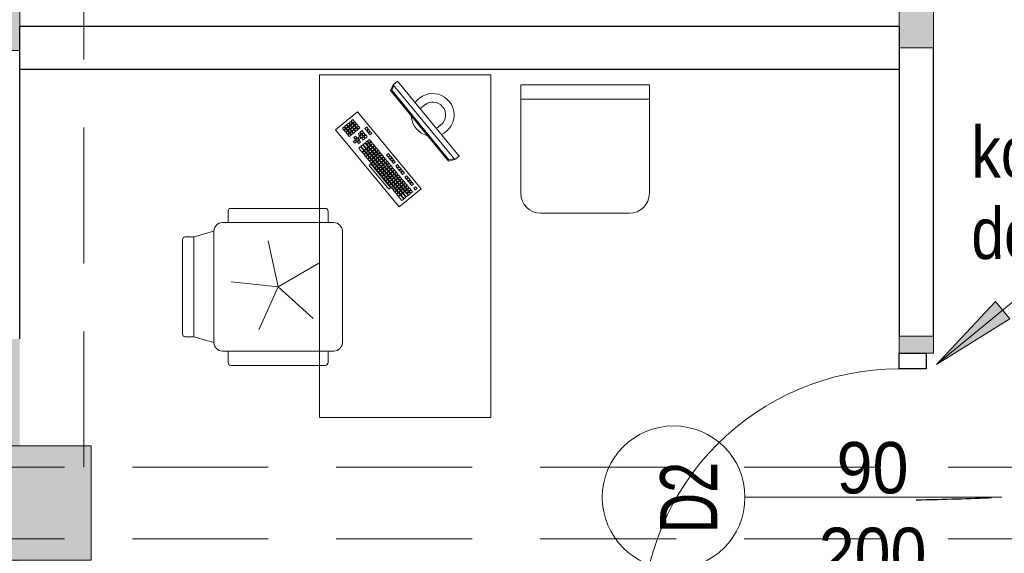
# Model space of a CAD drawing. Header units: centimetres. Extents: x -1253 to 21770, y -8842 to 3590.
# Tile 15 of 120: x -23 to 322, y 391 to 578. Entities that reach past the tile are written whole.
import ezdxf

# ---------------------------------------------------------------- set-up
doc = ezdxf.new("R2010")
doc.units = ezdxf.units.CM
doc.linetypes.add('Dash', pattern=[60, 30, -30])
doc.linetypes.add('Ukryte', pattern=[71.438, 47.625, -23.813])
for name, color, linetype, lineweight in [('A-ANNO-NOTE', 131, 'Continuous', 9), ('A-DETL', 90, 'Continuous', 9), ('A-DETL-GENF', 92, 'Continuous', 9), ('A-DETL-HDLN', 90, 'Ukryte', 9), ('A-DETL-MEDM', 33, 'Continuous', 13), ('A-DOOR', 31, 'Continuous', 13), ('A-WALL', 113, 'Continuous', 13), ('A-WALL-PATT', 111, 'Continuous', 13), ('G-ANNO-TEXT', 231, 'Continuous', 13), ('I-FURN', 30, 'Continuous', 9), ('S-COLS', 52, 'Continuous', 13)]:
    doc.layers.add(name, color=color, linetype=linetype, lineweight=lineweight)
doc.styles.add('Arial', font='arial.ttf', dxfattribs={"width": 0.9, "height": 18})
doc.styles.add('Arial Narrow_6', font='ARIALN.TTF', dxfattribs={"height": 18})
doc.styles.add('Arial_1', font='arial.ttf', dxfattribs={"width": 0.7, "height": 20})

# ---------------------------------------------------------------- blocks, each defined once
blk = doc.blocks.new('M_Concrete-rengular-Column - 300 x 400mm-1795933-6_piętro IV __13_80 m_ - stan projektowany')
at = {"layer": 'S-COLS', "lineweight": 9}
blk.add_hatch(color=254, dxfattribs=at).paths.add_polyline_path([(15, -20), (15, 20), (-15, 20), (-15, -20)], flags=0)
for p, q in [((15, 20), (-15, 20)), ((-15, 20), (-15, -20)), ((15, -20), (15, 20)), ((-15, -20), (15, -20))]:
    blk.add_line(p, q, dxfattribs=at)
blk = doc.blocks.new('DRZWI 1S - automatyczna etykieta - Drzwi 90-2322410-6_piętro IV __13_80 m_ - stan projektowany')
at = {"layer": 'A-DETL-GENF'}
for p, q in [((-50.5, 3.5), (-45, 3.5)), ((-50.5, -6), (-50.5, 3.5)), ((-45, 3.5), (-45, -6)), ((45, 3.5), (50.5, 3.5)), ((45, -6), (45, 3.5)), ((50.5, 3.5), (50.5, -6)), ((-45, -6), (-50.5, -6)), ((50.5, -6), (45, -6))]:
    blk.add_line(p, q, dxfattribs=at)
at = {"layer": 'A-DETL-MEDM', "lineweight": 25}
for p, q in [((-50.5, -6), (-50.5, 3.5)), ((-50.5, 3.5), (-45, 3.5)), ((-45, 3.5), (-45, -6)), ((45, 3.5), (45, -6)), ((50.5, 3.5), (45, 3.5)), ((50.5, -6), (50.5, 3.5)), ((-45, -6), (-50.5, -6)), ((45, -6), (50.5, -6))]:
    blk.add_line(p, q, dxfattribs=at)
at = {"layer": 'A-DOOR'}
blk.add_line((45, -6), (45, -96), dxfattribs=at)
blk.add_arc((45, -6), 90, 180, 270, dxfattribs=at)
blk = doc.blocks.new('biurko lekarskie 60x120 - biurko lekarskie 60x120-1270917-6_piętro IV __13_80 m_ - stan projektowany')
at = {"layer": 'I-FURN'}
for p, q in [((-76.23, 30), (43.77, 30)), ((-76.23, -30), (-76.23, 30)), ((43.77, 30), (43.77, -30)), ((-2.52, 2.15), (24.52, 24.38)), ((24.52, 24.38), (30.87, 16.66)), ((23.52, 20.71), (22.9, 20.21)), ((24.03, 20.1), (23.52, 20.71)), ((24.29, 21.35), (23.67, 20.84)), ((23.67, 20.84), (24.18, 20.22)), ((24.18, 20.22), (24.8, 20.73)), ((24.8, 20.73), (24.29, 21.35)), ((25.06, 21.99), (24.45, 21.48)), ((24.45, 21.48), (24.95, 20.86)), ((24.95, 20.86), (25.57, 21.37)), ((25.57, 21.37), (25.06, 21.99)), ((25.7, 21.21), (25.08, 20.7)), ((25.08, 20.7), (25.59, 20.09)), ((26.21, 20.59), (25.7, 21.21)), ((20.43, 18.17), (19.81, 17.67)), ((19.81, 17.67), (20.32, 17.05)), ((20.32, 17.05), (20.94, 17.56)), ((20.94, 17.56), (20.43, 18.17)), ((21.06, 17.4), (20.45, 16.89)), ((21.57, 16.78), (21.06, 17.4)), ((21.84, 18.04), (21.22, 17.53)), ((21.22, 17.53), (21.73, 16.91)), ((21.73, 16.91), (22.34, 17.42)), ((22.34, 17.42), (21.84, 18.04)), ((22.75, 20.08), (22.13, 19.57)), ((22.13, 19.57), (22.64, 18.95)), ((22.64, 18.95), (23.25, 19.46)), ((23.25, 19.46), (22.75, 20.08)), ((23.38, 19.31), (22.76, 18.8)), ((22.76, 18.8), (23.27, 18.18)), ((22.9, 20.21), (23.41, 19.59)), ((23.27, 18.18), (23.89, 18.69)), ((23.89, 18.69), (23.38, 19.31)), ((24.02, 18.53), (23.4, 18.03)), ((23.4, 18.03), (23.91, 17.41)), ((23.41, 19.59), (24.03, 20.1)), ((24.15, 19.94), (23.54, 19.43)), ((23.54, 19.43), (24.04, 18.82)), ((23.91, 17.41), (24.52, 17.92)), ((24.52, 17.92), (24.02, 18.53)), ((24.65, 17.76), (24.03, 17.25)), ((24.03, 17.25), (24.54, 16.64)), ((24.04, 18.82), (24.66, 19.32)), ((24.66, 19.32), (24.15, 19.94)), ((24.79, 19.17), (24.17, 18.66)), ((24.17, 18.66), (24.68, 18.04)), ((24.93, 20.58), (24.31, 20.07)), ((24.31, 20.07), (24.82, 19.45)), ((25.16, 17.14), (24.65, 17.76)), ((24.68, 18.04), (25.3, 18.55)), ((25.3, 18.55), (24.79, 19.17)), ((25.42, 18.4), (24.81, 17.89)), ((24.81, 17.89), (25.31, 17.27)), ((24.82, 19.45), (25.43, 19.96)), ((25.43, 19.96), (24.93, 20.58)), ((25.56, 19.81), (24.94, 19.3)), ((24.94, 19.3), (25.45, 18.68)), ((25.31, 17.27), (25.93, 17.78)), ((25.93, 17.78), (25.42, 18.4)), ((26.06, 17.63), (25.44, 17.12)), ((25.45, 18.68), (26.07, 19.19)), ((26.07, 19.19), (25.56, 19.81)), ((26.2, 19.03), (25.58, 18.52)), ((25.58, 18.52), (26.09, 17.91)), ((25.59, 20.09), (26.21, 20.59)), ((26.33, 20.44), (25.72, 19.93)), ((25.72, 19.93), (26.22, 19.31)), ((26.57, 17.01), (26.06, 17.63)), ((26.09, 17.91), (26.7, 18.41)), ((26.7, 18.41), (26.2, 19.03)), ((26.83, 18.26), (26.21, 17.75)), ((26.21, 17.75), (26.72, 17.13)), ((26.22, 19.31), (26.84, 19.82)), ((26.84, 19.82), (26.33, 20.44)), ((26.97, 19.67), (26.35, 19.16)), ((26.35, 19.16), (26.86, 18.54)), ((26.72, 17.13), (27.34, 17.64)), ((27.34, 17.64), (26.83, 18.26)), ((26.86, 18.54), (27.48, 19.05)), ((27.48, 19.05), (26.97, 19.67)), ((27.6, 18.9), (26.99, 18.39)), ((26.99, 18.39), (27.49, 17.77)), ((27.49, 17.77), (28.11, 18.28)), ((28.11, 18.28), (27.6, 18.9)), ((30.87, 16.66), (3.83, -5.57)), ((15.79, 14.36), (15.18, 13.86)), ((15.18, 13.86), (15.68, 13.24)), ((16.3, 13.75), (15.79, 14.36)), ((16.57, 15), (15.95, 14.49)), ((15.95, 14.49), (16.46, 13.87)), ((16.46, 13.87), (17.08, 14.38)), ((17.08, 14.38), (16.57, 15)), ((17.2, 14.23), (16.58, 13.72)), ((18.11, 16.27), (16.72, 15.13)), ((16.72, 15.13), (17.23, 14.51)), ((17.71, 13.61), (17.2, 14.23)), ((17.23, 14.51), (18.62, 15.65)), ((18.75, 15.5), (17.36, 14.35)), ((17.36, 14.35), (17.86, 13.74)), ((17.86, 13.74), (19.26, 14.88)), ((19.38, 14.72), (17.99, 13.58)), ((18.62, 15.65), (18.11, 16.27)), ((18.5, 12.96), (19.89, 14.11)), ((19.26, 14.88), (18.75, 15.5)), ((19.89, 14.11), (19.38, 14.72)), ((20.02, 13.95), (19.4, 13.44)), ((20.29, 16.77), (19.67, 16.26)), ((19.67, 16.26), (20.18, 15.64)), ((20.53, 13.33), (20.02, 13.95)), ((20.18, 15.64), (20.8, 16.15)), ((20.8, 16.15), (20.29, 16.77)), ((20.45, 16.89), (20.95, 16.28)), ((21.56, 15.22), (20.94, 14.71)), ((20.94, 14.71), (21.45, 14.1)), ((20.95, 16.28), (21.57, 16.78)), ((21.7, 16.63), (21.08, 16.12)), ((21.08, 16.12), (21.59, 15.5)), ((21.45, 14.1), (22.07, 14.6)), ((22.07, 14.6), (21.56, 15.22)), ((22.2, 14.45), (21.58, 13.94)), ((21.58, 13.94), (22.09, 13.32)), ((21.59, 15.5), (22.21, 16.01)), ((22.21, 16.01), (21.7, 16.63)), ((22.33, 15.86), (21.72, 15.35)), ((21.72, 15.35), (22.22, 14.73)), ((22.09, 13.32), (22.71, 13.83)), ((22.71, 13.83), (22.2, 14.45)), ((22.22, 14.73), (22.84, 15.24)), ((22.84, 15.24), (22.33, 15.86)), ((22.97, 15.08), (22.35, 14.58)), ((22.35, 14.58), (22.86, 13.96)), ((23.11, 16.49), (22.49, 15.98)), ((22.49, 15.98), (23, 15.37)), ((22.86, 13.96), (23.48, 14.47)), ((23.48, 14.47), (22.97, 15.08)), ((23, 15.37), (23.61, 15.87)), ((23.61, 15.87), (23.11, 16.49)), ((23.74, 15.72), (23.12, 15.21)), ((23.12, 15.21), (23.63, 14.59)), ((23.63, 14.59), (24.25, 15.1)), ((24.25, 15.1), (23.74, 15.72)), ((24.93, 14.11), (24.32, 13.6)), ((24.54, 16.64), (25.16, 17.14)), ((25.29, 16.99), (24.67, 16.48)), ((24.67, 16.48), (25.18, 15.86)), ((25.44, 13.49), (24.93, 14.11)), ((25.18, 15.86), (25.79, 16.37)), ((25.79, 16.37), (25.29, 16.99)), ((25.44, 17.12), (25.95, 16.5)), ((25.95, 16.5), (26.57, 17.01)), ((3.73, 5.74), (12.07, 12.6)), ((12.58, 11.98), (4.24, 5.12)), ((11.16, 10.55), (10.54, 10.04)), ((11.67, 9.93), (11.16, 10.55)), ((11.93, 11.19), (11.31, 10.68)), ((11.31, 10.68), (11.82, 10.06)), ((11.82, 10.06), (12.44, 10.57)), ((12.44, 10.57), (11.93, 11.19)), ((12.57, 10.42), (11.95, 9.91)), ((12.07, 12.6), (12.58, 11.98)), ((12.71, 11.82), (12.09, 11.31)), ((12.09, 11.31), (12.6, 10.7)), ((13.08, 9.8), (12.57, 10.42)), ((12.6, 10.7), (13.21, 11.2)), ((13.21, 11.2), (12.71, 11.82)), ((13.34, 11.05), (12.72, 10.54)), ((12.72, 10.54), (13.23, 9.92)), ((13.48, 12.46), (12.86, 11.95)), ((12.86, 11.95), (13.37, 11.33)), ((13.23, 9.92), (13.85, 10.43)), ((13.85, 10.43), (13.34, 11.05)), ((13.37, 11.33), (13.99, 11.84)), ((13.99, 11.84), (13.48, 12.46)), ((14.11, 11.69), (13.49, 11.18)), ((13.49, 11.18), (14, 10.56)), ((14.25, 13.09), (13.63, 12.58)), ((13.63, 12.58), (14.14, 11.97)), ((14, 10.56), (14.62, 11.07)), ((14.62, 11.07), (14.11, 11.69)), ((14.75, 10.91), (14.13, 10.41)), ((14.13, 10.41), (14.64, 9.79)), ((14.14, 11.97), (14.76, 12.48)), ((14.76, 12.48), (14.25, 13.09)), ((14.88, 12.32), (14.27, 11.81)), ((14.27, 11.81), (14.78, 11.19)), ((15.02, 13.73), (14.4, 13.22)), ((14.4, 13.22), (14.91, 12.6)), ((15.26, 10.3), (14.75, 10.91)), ((14.78, 11.19), (15.39, 11.7)), ((15.39, 11.7), (14.88, 12.32)), ((15.52, 11.55), (14.9, 11.04)), ((14.9, 11.04), (15.41, 10.42)), ((14.91, 12.6), (15.53, 13.11)), ((15.53, 13.11), (15.02, 13.73)), ((15.66, 12.96), (15.04, 12.45)), ((15.04, 12.45), (15.55, 11.83)), ((15.41, 10.42), (16.03, 10.93)), ((16.03, 10.93), (15.52, 11.55)), ((16.16, 10.78), (15.54, 10.27)), ((15.55, 11.83), (16.17, 12.34)), ((16.17, 12.34), (15.66, 12.96)), ((16.29, 12.18), (15.67, 11.68)), ((15.67, 11.68), (16.18, 11.06)), ((15.68, 13.24), (16.3, 13.75)), ((16.43, 13.59), (15.81, 13.08)), ((15.81, 13.08), (16.32, 12.46)), ((16.66, 10.16), (16.16, 10.78)), ((16.18, 11.06), (16.8, 11.57)), ((16.8, 11.57), (16.29, 12.18)), ((16.93, 11.41), (16.31, 10.9)), ((16.31, 10.9), (16.82, 10.29)), ((16.32, 12.46), (16.94, 12.97)), ((16.94, 12.97), (16.43, 13.59)), ((17.06, 12.82), (16.45, 12.31)), ((16.45, 12.31), (16.96, 11.69)), ((16.58, 13.72), (17.09, 13.1)), ((16.82, 10.29), (17.44, 10.79)), ((17.44, 10.79), (16.93, 11.41)), ((17.56, 10.64), (16.94, 10.13)), ((16.96, 11.69), (17.57, 12.2)), ((17.57, 12.2), (17.06, 12.82)), ((17.7, 12.05), (17.08, 11.54)), ((17.08, 11.54), (17.59, 10.92)), ((17.09, 13.1), (17.71, 13.61)), ((17.84, 13.45), (17.22, 12.95)), ((17.22, 12.95), (17.73, 12.33)), ((18.07, 10.02), (17.56, 10.64)), ((17.59, 10.92), (18.21, 11.43)), ((18.21, 11.43), (17.7, 12.05)), ((18.34, 11.27), (17.72, 10.77)), ((17.72, 10.77), (18.23, 10.15)), ((17.73, 12.33), (18.35, 12.84)), ((18.35, 12.84), (17.84, 13.45)), ((18.47, 12.68), (17.85, 12.17)), ((17.85, 12.17), (18.36, 11.56)), ((17.99, 13.58), (18.5, 12.96)), ((18.23, 10.15), (18.84, 10.66)), ((18.84, 10.66), (18.34, 11.27)), ((18.36, 11.56), (18.98, 12.06)), ((18.98, 12.06), (18.47, 12.68)), ((19.11, 11.91), (18.49, 11.4)), ((18.49, 11.4), (19, 10.78)), ((19.24, 13.32), (18.63, 12.81)), ((18.63, 12.81), (19.14, 12.19)), ((19, 10.78), (19.62, 11.29)), ((19.62, 11.29), (19.11, 11.91)), ((19.14, 12.19), (19.75, 12.7)), ((19.75, 12.7), (19.24, 13.32)), ((19.88, 12.54), (19.26, 12.04)), ((19.26, 12.04), (19.77, 11.42)), ((19.4, 13.44), (19.91, 12.83)), ((19.77, 11.42), (20.39, 11.93)), ((20.39, 11.93), (19.88, 12.54)), ((19.91, 12.83), (20.53, 13.33)), ((20.65, 13.18), (20.03, 12.67)), ((20.03, 12.67), (20.54, 12.05)), ((20.54, 12.05), (21.16, 12.56)), ((21.16, 12.56), (20.65, 13.18)), ((23.39, 12.84), (22.77, 12.33)), ((22.77, 12.33), (23.28, 11.72)), ((23.28, 11.72), (23.9, 12.22)), ((23.9, 12.22), (23.39, 12.84)), ((24.16, 13.48), (23.54, 12.97)), ((23.54, 12.97), (24.05, 12.35)), ((24.05, 12.35), (24.67, 12.86)), ((24.67, 12.86), (24.16, 13.48)), ((24.32, 13.6), (24.83, 12.99)), ((24.83, 12.99), (25.44, 13.49)), ((7.3, 7.38), (6.68, 6.87)), ((7.81, 6.76), (7.3, 7.38)), ((8.07, 8.01), (7.45, 7.5)), ((7.45, 7.5), (7.96, 6.89)), ((7.96, 6.89), (8.58, 7.39)), ((9.21, 6.62), (8.07, 8.01)), ((8.71, 7.24), (8.09, 6.73)), ((8.84, 8.65), (8.23, 8.14)), ((8.23, 8.14), (8.73, 7.52)), ((8.73, 7.52), (9.35, 8.03)), ((9.35, 8.03), (8.84, 8.65)), ((9.48, 7.87), (8.86, 7.37)), ((8.86, 7.37), (9.37, 6.75)), ((9.62, 9.28), (9, 8.77)), ((9, 8.77), (9.51, 8.16)), ((9.37, 6.75), (9.99, 7.26)), ((9.99, 7.26), (9.48, 7.87)), ((10.11, 7.1), (9.5, 6.59)), ((9.51, 8.16), (10.12, 8.66)), ((10.12, 8.66), (9.62, 9.28)), ((10.25, 8.51), (9.63, 8)), ((9.63, 8), (10.14, 7.38)), ((10.39, 9.92), (9.77, 9.41)), ((9.77, 9.41), (10.28, 8.79)), ((10.62, 6.48), (10.11, 7.1)), ((10.14, 7.38), (10.76, 7.89)), ((10.76, 7.89), (10.25, 8.51)), ((10.89, 7.74), (10.27, 7.23)), ((10.27, 7.23), (10.78, 6.61)), ((10.28, 8.79), (10.9, 9.3)), ((10.9, 9.3), (10.39, 9.92)), ((11.02, 9.15), (10.41, 8.64)), ((10.41, 8.64), (10.91, 8.02)), ((10.54, 10.04), (11.05, 9.43)), ((10.78, 6.61), (11.39, 7.12)), ((11.39, 7.12), (10.89, 7.74)), ((11.52, 6.97), (10.9, 6.46)), ((10.91, 8.02), (11.53, 8.53)), ((11.53, 8.53), (11.02, 9.15)), ((11.66, 8.37), (11.04, 7.86)), ((11.04, 7.86), (11.55, 7.25)), ((11.05, 9.43), (11.67, 9.93)), ((11.8, 9.78), (11.18, 9.27)), ((11.18, 9.27), (11.69, 8.65)), ((12.03, 6.35), (11.52, 6.97)), ((11.55, 7.25), (12.17, 7.75)), ((12.17, 7.75), (11.66, 8.37)), ((12.29, 7.6), (11.68, 7.09)), ((11.68, 7.09), (12.18, 6.47)), ((11.69, 8.65), (12.3, 9.16)), ((12.3, 9.16), (11.8, 9.78)), ((12.43, 9.01), (11.81, 8.5)), ((11.81, 8.5), (12.32, 7.88)), ((11.95, 9.91), (12.46, 9.29)), ((12.18, 6.47), (12.8, 6.98)), ((12.8, 6.98), (12.29, 7.6)), ((12.32, 7.88), (12.94, 8.39)), ((12.94, 8.39), (12.43, 9.01)), ((13.07, 8.24), (12.45, 7.73)), ((12.45, 7.73), (12.96, 7.11)), ((12.46, 9.29), (13.08, 9.8)), ((13.2, 9.64), (12.58, 9.13)), ((12.58, 9.13), (13.09, 8.52)), ((12.96, 7.11), (13.57, 7.62)), ((13.57, 7.62), (13.07, 8.24)), ((13.7, 7.46), (13.08, 6.95)), ((13.08, 6.95), (13.59, 6.34)), ((13.09, 8.52), (13.71, 9.02)), ((13.71, 9.02), (13.2, 9.64)), ((13.84, 8.87), (13.22, 8.36)), ((13.22, 8.36), (13.73, 7.74)), ((13.98, 10.28), (13.36, 9.77)), ((13.36, 9.77), (13.87, 9.15)), ((14.21, 6.85), (13.7, 7.46)), ((13.73, 7.74), (14.35, 8.25)), ((14.35, 8.25), (13.84, 8.87)), ((14.47, 8.1), (13.86, 7.59)), ((13.86, 7.59), (14.36, 6.97)), ((13.87, 9.15), (14.48, 9.66)), ((14.48, 9.66), (13.98, 10.28)), ((14.61, 9.51), (13.99, 9)), ((13.99, 9), (14.5, 8.38)), ((14.36, 6.97), (14.98, 7.48)), ((14.98, 7.48), (14.47, 8.1)), ((14.5, 8.38), (15.12, 8.89)), ((15.12, 8.89), (14.61, 9.51)), ((15.25, 8.73), (14.63, 8.23)), ((14.63, 8.23), (15.14, 7.61)), ((14.64, 9.79), (15.26, 10.3)), ((15.38, 10.14), (14.76, 9.63)), ((14.76, 9.63), (15.27, 9.01)), ((15.14, 7.61), (15.75, 8.12)), ((15.75, 8.12), (15.25, 8.73)), ((15.27, 9.01), (15.89, 9.52)), ((15.89, 9.52), (15.38, 10.14)), ((16.02, 9.37), (15.4, 8.86)), ((15.4, 8.86), (15.91, 8.24)), ((15.54, 10.27), (16.05, 9.65)), ((15.91, 8.24), (16.53, 8.75)), ((16.53, 8.75), (16.02, 9.37)), ((16.05, 9.65), (16.66, 10.16)), ((16.79, 10), (16.17, 9.5)), ((16.17, 9.5), (16.68, 8.88)), ((16.68, 8.88), (17.3, 9.39)), ((17.3, 9.39), (16.79, 10)), ((16.94, 10.13), (17.45, 9.51)), ((17.45, 9.51), (18.07, 10.02)), ((2.66, 3.57), (2.05, 3.06)), ((3.17, 2.95), (2.66, 3.57)), ((3.44, 4.2), (2.82, 3.69)), ((2.82, 3.69), (3.33, 3.08)), ((3.33, 3.08), (3.94, 3.58)), ((3.94, 3.58), (3.44, 4.2)), ((4.21, 4.84), (3.59, 4.33)), ((3.59, 4.33), (4.1, 3.71)), ((4.24, 5.12), (3.73, 5.74)), ((4.1, 3.71), (4.72, 4.22)), ((4.72, 4.22), (4.21, 4.84)), ((4.84, 4.06), (4.23, 3.56)), ((4.23, 3.56), (4.73, 2.94)), ((4.98, 5.47), (4.36, 4.96)), ((4.36, 4.96), (4.87, 4.35)), ((5.35, 3.45), (4.84, 4.06)), ((4.87, 4.35), (5.49, 4.85)), ((5.49, 4.85), (4.98, 5.47)), ((5.62, 4.7), (5, 4.19)), ((5, 4.19), (5.51, 3.57)), ((5.75, 6.11), (5.14, 5.6)), ((5.14, 5.6), (5.64, 4.98)), ((5.51, 3.57), (6.12, 4.08)), ((6.12, 4.08), (5.62, 4.7)), ((6.25, 3.93), (5.63, 3.42)), ((5.64, 4.98), (6.26, 5.49)), ((6.26, 5.49), (5.75, 6.11)), ((6.39, 5.33), (5.77, 4.83)), ((5.77, 4.83), (6.28, 4.21)), ((5.91, 6.23), (6.53, 6.74)), ((6.42, 5.62), (5.91, 6.23)), ((6.76, 3.31), (6.25, 3.93)), ((6.28, 4.21), (6.9, 4.72)), ((6.9, 4.72), (6.39, 5.33)), ((7.02, 4.56), (6.41, 4.05)), ((6.41, 4.05), (6.91, 3.44)), ((7.03, 6.12), (6.42, 5.62)), ((6.53, 6.74), (7.03, 6.12)), ((6.54, 5.46), (7.16, 5.97)), ((7.05, 4.84), (6.54, 5.46)), ((6.68, 6.87), (7.19, 6.25)), ((6.91, 3.44), (7.53, 3.94)), ((7.53, 3.94), (7.02, 4.56)), ((7.66, 3.79), (7.04, 3.28)), ((7.67, 5.35), (7.05, 4.84)), ((7.16, 5.97), (7.67, 5.35)), ((7.18, 4.69), (7.8, 5.2)), ((7.69, 4.07), (7.18, 4.69)), ((7.19, 6.25), (7.81, 6.76)), ((7.93, 6.6), (7.32, 6.1)), ((7.32, 6.1), (7.82, 5.48)), ((8.17, 3.17), (7.66, 3.79)), ((8.3, 4.58), (7.69, 4.07)), ((7.8, 5.2), (8.3, 4.58)), ((7.81, 3.92), (8.43, 4.42)), ((8.32, 3.3), (7.81, 3.92)), ((7.82, 5.48), (8.44, 5.99)), ((8.44, 5.99), (7.93, 6.6)), ((8.57, 5.83), (7.95, 5.32)), ((7.95, 5.32), (8.46, 4.71)), ((8.09, 6.73), (8.6, 6.11)), ((8.94, 3.81), (8.32, 3.3)), ((8.43, 4.42), (8.94, 3.81)), ((8.45, 3.14), (9.07, 3.65)), ((8.46, 4.71), (9.08, 5.21)), ((9.08, 5.21), (8.57, 5.83)), ((9.2, 5.06), (8.59, 4.55)), ((8.59, 4.55), (9.09, 3.93)), ((8.6, 6.11), (9.21, 6.62)), ((9.34, 6.47), (8.72, 5.96)), ((8.72, 5.96), (9.23, 5.34)), ((9.07, 3.65), (9.57, 3.03)), ((9.09, 3.93), (9.71, 4.44)), ((9.71, 4.44), (9.2, 5.06)), ((9.84, 4.29), (9.22, 3.78)), ((9.22, 3.78), (9.73, 3.16)), ((9.23, 5.34), (9.85, 5.85)), ((9.85, 5.85), (9.34, 6.47)), ((9.98, 5.69), (9.36, 5.19)), ((9.36, 5.19), (9.87, 4.57)), ((9.5, 6.59), (10, 5.98)), ((9.73, 3.16), (10.35, 3.67)), ((10.35, 3.67), (9.84, 4.29)), ((9.87, 4.57), (10.48, 5.08)), ((10.48, 5.08), (9.98, 5.69)), ((10.61, 4.92), (9.99, 4.41)), ((9.99, 4.41), (10.5, 3.8)), ((10, 5.98), (10.62, 6.48)), ((10.75, 6.33), (10.13, 5.82)), ((10.13, 5.82), (10.64, 5.2)), ((10.5, 3.8), (11.12, 4.3)), ((11.12, 4.3), (10.61, 4.92)), ((10.64, 5.2), (11.26, 5.71)), ((11.26, 5.71), (10.75, 6.33)), ((11.38, 5.56), (10.77, 5.05)), ((10.77, 5.05), (11.27, 4.43)), ((10.9, 6.46), (11.41, 5.84)), ((11.27, 4.43), (11.89, 4.94)), ((11.89, 4.94), (11.38, 5.56)), ((11.41, 5.84), (12.03, 6.35)), ((12.16, 6.19), (11.54, 5.68)), ((11.54, 5.68), (12.05, 5.07)), ((12.05, 5.07), (12.66, 5.57)), ((12.66, 5.57), (12.16, 6.19)), ((12.93, 6.83), (12.31, 6.32)), ((12.31, 6.32), (12.82, 5.7)), ((13.35, 4.58), (12.73, 4.08)), ((12.73, 4.08), (13.24, 3.46)), ((12.82, 5.7), (13.44, 6.21)), ((13.44, 6.21), (12.93, 6.83)), ((13.24, 3.46), (13.86, 3.97)), ((13.86, 3.97), (13.35, 4.58)), ((14.12, 5.22), (13.5, 4.71)), ((13.5, 4.71), (14.01, 4.09)), ((13.54, -15.18), (38.3, 5.18)), ((13.59, 6.34), (14.21, 6.85)), ((13.99, -15.33), (38.36, 4.71)), ((14.01, 4.09), (14.63, 4.6)), ((14.06, -17.34), (40.32, 4.25)), ((14.63, 4.6), (14.12, 5.22)), ((14.89, 5.85), (14.28, 5.35)), ((14.28, 5.35), (14.78, 4.73)), ((14.78, 4.73), (15.4, 5.24)), ((15.4, 5.24), (14.89, 5.85)), ((15.67, 6.49), (15.05, 5.98)), ((15.05, 5.98), (15.56, 5.36)), ((15.56, 5.36), (16.17, 5.87)), ((16.17, 5.87), (15.67, 6.49)), ((38.3, 5.18), (40.32, 4.25)), ((38.36, 4.71), (39.99, 3.98)), ((40.32, 4.25), (41.59, 2.71)), ((3.83, -5.57), (-2.52, 2.15)), ((1.12, 2.3), (-0.27, 1.15)), ((-0.27, 1.15), (0.24, 0.53)), ((0.24, 0.53), (1.63, 1.68)), ((1.75, 1.52), (0.36, 0.38)), ((0.36, 0.38), (0.87, -0.24)), ((0.87, -0.24), (2.26, 0.91)), ((2.39, 0.75), (1, -0.39)), ((1.63, 1.68), (1.12, 2.3)), ((1.89, 2.93), (1.27, 2.42)), ((1.27, 2.42), (1.78, 1.8)), ((1.51, -1.01), (2.9, 0.13)), ((2.26, 0.91), (1.75, 1.52)), ((1.78, 1.8), (2.4, 2.31)), ((2.4, 2.31), (1.89, 2.93)), ((2.53, 2.16), (1.91, 1.65)), ((1.91, 1.65), (2.42, 1.03)), ((2.05, 3.06), (2.55, 2.44)), ((2.9, 0.13), (2.39, 0.75)), ((2.42, 1.03), (3.03, 1.54)), ((3.03, 1.54), (2.53, 2.16)), ((3.16, 1.39), (2.54, 0.88)), ((2.54, 0.88), (3.05, 0.26)), ((2.55, 2.44), (3.17, 2.95)), ((3.3, 2.79), (2.68, 2.29)), ((2.68, 2.29), (3.19, 1.67)), ((3.05, 0.26), (3.67, 0.77)), ((3.67, 0.77), (3.16, 1.39)), ((3.8, 0.61), (3.18, 0.11)), ((3.18, 0.11), (3.69, -0.51)), ((3.19, 1.67), (3.81, 2.18)), ((3.81, 2.18), (3.3, 2.79)), ((3.93, 2.02), (3.32, 1.51)), ((3.32, 1.51), (3.82, 0.9)), ((4.07, 3.43), (3.45, 2.92)), ((3.45, 2.92), (3.96, 2.3)), ((4.31, 0), (3.8, 0.61)), ((3.82, 0.9), (4.44, 1.4)), ((4.44, 1.4), (3.93, 2.02)), ((4.57, 1.25), (3.95, 0.74)), ((3.95, 0.74), (4.46, 0.12)), ((3.96, 2.3), (4.58, 2.81)), ((4.58, 2.81), (4.07, 3.43)), ((4.71, 2.66), (4.09, 2.15)), ((4.09, 2.15), (4.6, 1.53)), ((4.46, 0.12), (5.08, 0.63)), ((5.08, 0.63), (4.57, 1.25)), ((5.2, 0.48), (4.59, -0.03)), ((4.6, 1.53), (5.21, 2.04)), ((5.21, 2.04), (4.71, 2.66)), ((5.34, 1.88), (4.72, 1.38)), ((4.72, 1.38), (5.23, 0.76)), ((4.73, 2.94), (5.35, 3.45)), ((5.48, 3.29), (4.86, 2.78)), ((4.86, 2.78), (5.37, 2.17)), ((5.71, -0.14), (5.2, 0.48)), ((5.23, 0.76), (5.85, 1.27)), ((5.85, 1.27), (5.34, 1.88)), ((5.98, 1.11), (5.36, 0.6)), ((5.36, 0.6), (5.87, -0.01)), ((5.37, 2.17), (5.99, 2.67)), ((5.99, 2.67), (5.48, 3.29)), ((6.11, 2.52), (5.5, 2.01)), ((5.5, 2.01), (6, 1.39)), ((5.63, 3.42), (6.14, 2.8)), ((5.87, -0.01), (6.48, 0.49)), ((6.48, 0.49), (5.98, 1.11)), ((6, 1.39), (6.62, 1.9)), ((6.62, 1.9), (6.11, 2.52)), ((6.75, 1.75), (6.13, 1.24)), ((6.13, 1.24), (6.64, 0.62)), ((6.14, 2.8), (6.76, 3.31)), ((6.89, 3.15), (6.27, 2.65)), ((6.27, 2.65), (6.78, 2.03)), ((6.64, 0.62), (7.26, 1.13)), ((7.26, 1.13), (6.75, 1.75)), ((6.78, 2.03), (7.39, 2.54)), ((7.39, 2.54), (6.89, 3.15)), ((7.52, 2.38), (6.9, 1.87)), ((6.9, 1.87), (7.41, 1.26)), ((7.04, 3.28), (7.55, 2.66)), ((7.94, 0.14), (7.32, -0.37)), ((7.41, 1.26), (8.03, 1.76)), ((8.03, 1.76), (7.52, 2.38)), ((7.55, 2.66), (8.17, 3.17)), ((8.29, 3.02), (7.68, 2.51)), ((7.68, 2.51), (8.18, 1.89)), ((8.45, -0.48), (7.94, 0.14)), ((8.18, 1.89), (8.8, 2.4)), ((8.8, 2.4), (8.29, 3.02)), ((8.96, 2.53), (8.45, 3.14)), ((9.49, 1.41), (8.87, 0.9)), ((8.87, 0.9), (9.38, 0.28)), ((9.57, 3.03), (8.96, 2.53)), ((9.38, 0.28), (10, 0.79)), ((10, 0.79), (9.49, 1.41)), ((9.64, 1.54), (10.26, 2.04)), ((10.15, 0.92), (9.64, 1.54)), ((10.77, 1.43), (10.15, 0.92)), ((10.26, 2.04), (10.77, 1.43)), ((11.03, 2.68), (10.41, 2.17)), ((10.41, 2.17), (10.92, 1.55)), ((10.92, 1.55), (11.54, 2.06)), ((11.54, 2.06), (11.03, 2.68)), ((11.8, 3.31), (11.19, 2.81)), ((11.19, 2.81), (11.69, 2.19)), ((11.69, 2.19), (12.31, 2.7)), ((12.31, 2.7), (11.8, 3.31)), ((41.59, 2.71), (15.33, -18.89)), ((1, -0.39), (1.51, -1.01)), ((2.25, -0.66), (1.63, -1.16)), ((1.63, -1.16), (2.14, -1.78)), ((2.14, -1.78), (2.76, -1.27)), ((2.76, -1.27), (2.25, -0.66)), ((2.89, -1.43), (2.27, -1.94)), ((2.27, -1.94), (2.78, -2.56)), ((3.02, -0.02), (2.41, -0.53)), ((2.41, -0.53), (2.91, -1.15)), ((2.78, -2.56), (3.4, -2.05)), ((3.4, -2.05), (2.89, -1.43)), ((2.91, -1.15), (3.53, -0.64)), ((3.53, -0.64), (3.02, -0.02)), ((3.66, -0.79), (3.04, -1.3)), ((3.04, -1.3), (3.55, -1.92)), ((4.08, -3.04), (3.46, -3.55)), ((3.55, -1.92), (4.17, -1.41)), ((4.17, -1.41), (3.66, -0.79)), ((3.69, -0.51), (4.31, 0)), ((4.43, -0.16), (3.81, -0.67)), ((3.81, -0.67), (4.32, -1.28)), ((4.59, -3.66), (4.08, -3.04)), ((4.32, -1.28), (4.94, -0.78)), ((4.94, -0.78), (4.43, -0.16)), ((4.59, -0.03), (5.09, -0.65)), ((5.63, -1.77), (5.01, -2.28)), ((5.01, -2.28), (5.52, -2.89)), ((5.09, -0.65), (5.71, -0.14)), ((5.52, -2.89), (6.13, -2.38)), ((6.13, -2.38), (5.63, -1.77)), ((6.4, -1.13), (5.78, -1.64)), ((5.78, -1.64), (6.29, -2.26)), ((6.29, -2.26), (6.91, -1.75)), ((6.91, -1.75), (6.4, -1.13)), ((7.17, -0.5), (6.55, -1)), ((6.55, -1), (7.06, -1.62)), ((7.06, -1.62), (7.68, -1.11)), ((7.68, -1.11), (7.17, -0.5)), ((7.32, -0.37), (7.83, -0.99)), ((7.83, -0.99), (8.45, -0.48)), ((3.46, -3.55), (3.97, -4.16)), ((3.97, -4.16), (4.59, -3.66)), ((33.21, -6.78), (31.94, -5.23)), ((26.25, -12.49), (24.98, -10.95)), ((14.06, -17.34), (13.54, -15.18)), ((14.39, -17.07), (13.99, -15.33)), ((15.33, -18.89), (14.06, -17.34)), ((43.77, -30), (-76.23, -30))]:
    blk.add_line(p, q, dxfattribs=at)
for radius, start, end in [(7.5, 92.5607, 166.3005), (7.5, 203.9646, 54.8966), (4.5, 219.4306, 39.4306)]:
    blk.add_arc((29.73, -9.63), radius, start, end, dxfattribs=at)
blk = doc.blocks.new('krzesło obrotowe - krzesło obrotowe-1270918-6_piętro IV __13_80 m_ - stan projektowany')
at = {"layer": 'I-FURN'}
for p, q in [((-17.5, 22.5), (-17.5, 26.5)), ((-16.5, 27.5), (16.5, 27.5)), ((17.5, 22.5), (17.5, 26.5)), ((-19.5, 22.5), (19.5, 22.5)), ((-29.5, 17.5), (-32.5, 17.5)), ((-22.5, 19.5), (-29.5, 17.5)), ((-29.5, -17.5), (-29.5, 17.5)), ((-22.5, -19.5), (-22.5, 19.5)), ((22.5, 19.5), (22.5, -19.5)), ((-33.5, -16.5), (-33.5, 16.5)), ((-3.43, 16.14), (0, 0)), ((0, 0), (14.29, 8.25)), ((0, 0), (-16.41, 1.72)), ((-6.71, -15.07), (0, 0)), ((0, 0), (12.26, -11.04)), ((-32.5, -17.5), (-29.5, -17.5)), ((-29.5, -17.5), (-22.5, -19.5)), ((19.5, -22.5), (-19.5, -22.5)), ((-17.5, -22.5), (-17.5, -26.5)), ((17.5, -22.5), (17.5, -26.5)), ((16.5, -27.5), (-16.5, -27.5))]:
    blk.add_line(p, q, dxfattribs=at)
for centre, radius, start, end in [((-16.5, 26.5), 1, 90, 180), ((16.5, 26.5), 1, 0, 90), ((-19.5, 19.5), 3, 90, 180), ((19.5, 19.5), 3, 360, 90), ((-32.5, 16.5), 1, 90, 180), ((-32.5, -16.5), 1, 180, 270), ((-19.5, -19.5), 3, 180, 270), ((19.5, -19.5), 3, 270, 0), ((-16.5, -26.5), 1, 180, 270), ((16.5, -26.5), 1, 270, 0)]:
    blk.add_arc(centre, radius, start, end, dxfattribs=at)
blk = doc.blocks.new('krzesło - krzesło-823058-6_piętro IV __13_80 m_ - stan projektowany')
at = {"layer": 'I-FURN'}
for p, q in [((-22.5, 22.5), (-22.5, -15.5)), ((22.5, 22.5), (-22.5, 22.5)), ((22.5, -15.5), (22.5, 22.5)), ((22.5, 17.5), (-22.5, 17.5)), ((-15.5, -22.5), (15.5, -22.5))]:
    blk.add_line(p, q, dxfattribs=at)
for centre, start, end in [((-15.5, -15.5), 180, 270), ((15.5, -15.5), 270, 0)]:
    blk.add_arc(centre, 7, start, end, dxfattribs=at)

msp = doc.modelspace()

# ---------------------------------------------------------------- hatches: boundary and pattern name
at = {"layer": 'A-WALL-PATT'}
h = msp.add_hatch(color=9, dxfattribs=at)
h.paths.add_polyline_path([(-22.62, 122.33), (-22.62, 388.33), (-27.62, 388.33), (-27.62, 428.33), (-22.62, 428.33), (-22.62, 465.83), (-34.62, 465.83), (-34.62, 122.33)], flags=0)
h.paths.add_polyline_path([(-34.62, 566.83), (-22.62, 566.83), (-22.62, 873.33), (-27.62, 873.33), (-27.62, 903.33), (-22.62, 903.33), (-22.62, 908.33), (-34.62, 908.33), (-34.62, 625.33)], flags=0)
h = msp.add_hatch(color=9, dxfattribs=at)
h.paths.add_polyline_path([(297.38, 122.33), (297.38, 359.83), (285.38, 359.83), (285.38, 122.33)], flags=0)
h.paths.add_polyline_path([(294.88, 460.83), (297.38, 460.83), (297.38, 466.83), (285.38, 466.83), (285.38, 460.83)], flags=0)
h.paths.add_polyline_path([(297.38, 567.83), (297.38, 684.83), (285.38, 684.83), (285.38, 567.83), (294.88, 567.83)], flags=0)
h.paths.add_polyline_path([(285.38, 785.83), (297.38, 785.83), (297.38, 797.33), (285.38, 797.33), (285.38, 788.28)], flags=0)
at = {"layer": 'G-ANNO-TEXT'}
msp.add_hatch(color=50, dxfattribs=at).paths.add_polyline_path([(298.47, 456.82), (324.12, 472.88), (319.08, 478.97)], flags=0)

# ---------------------------------------------------------------- linework, layer by layer
at = {"layer": 'A-ANNO-NOTE', "lineweight": 13}
msp.add_line((321.38, 410.33), (231.38, 410.33), dxfattribs=at)
msp.add_line((321.38, 410.33), (231.38, 410.33), dxfattribs=at)
msp.add_circle((206.38, 410.33), 25, dxfattribs=at)
at = {"layer": 'A-DETL', "linetype": 'Dash', "lineweight": 25}
msp.add_open_spline([(412.84, 1006.95), (412.84, 497.96), (412.84, 435.33), (370.99, 410.92), (291.38, 409.33)], degree=3, knots=[0, 0, 0, 0, 6.781245, 8.866954, 8.866954, 8.866954, 8.866954], dxfattribs=at)
at = {"layer": 'A-DETL-HDLN'}
for p, q in [((-0.12, 420.83), (-0.12, 2793.33)), ((-1197.62, 420.83), (1172.38, 420.83)), ((-1197.62, 395.83), (1172.38, 395.83))]:
    msp.add_line(p, q, dxfattribs=at)
at = {"layer": 'A-WALL', "lineweight": 9}
for p, q in [((-22.62, 575.33), (-22.62, 797.33)), ((285.38, 684.83), (285.38, 575.33)), ((297.38, 567.83), (297.38, 684.83)), ((285.38, 466.83), (285.38, 460.83)), ((297.38, 460.83), (297.38, 466.83)), ((294.88, 460.83), (297.38, 460.83))]:
    msp.add_line(p, q, dxfattribs=at)
at = {"layer": 'A-WALL', "color": 7, "lineweight": 25}
for p, q in [((285.38, 575.33), (-22.62, 575.33)), ((-22.62, 465.83), (-22.62, 575.33)), ((285.38, 575.33), (285.38, 466.83)), ((297.38, 466.83), (297.38, 567.83)), ((-22.62, 560.33), (285.38, 560.33))]:
    msp.add_line(p, q, dxfattribs=at)
at = {"layer": 'A-WALL'}
for p, q in [((-34.62, 566.83), (-22.62, 566.83)), ((285.38, 567.83), (297.38, 567.83)), ((297.38, 466.83), (285.38, 466.83))]:
    msp.add_line(p, q, dxfattribs=at)
at = {"layer": 'G-ANNO-TEXT', "color": 50}
for p, q in [((298.47, 456.82), (330.85, 483.57)), ((319.08, 478.97), (298.47, 456.82)), ((324.12, 472.88), (319.08, 478.97)), ((298.47, 456.82), (324.12, 472.88))]:
    msp.add_line(p, q, dxfattribs=at)

# ---------------------------------------------------------------- block references
at = {"layer": 'A-DOOR', "rotation": 269.9999999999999}
msp.add_blockref('DRZWI 1S - automatyczna etykieta - Drzwi 90-2322410-6_piętro IV __13_80 m_ - stan projektowany', (291.38, 410.33), dxfattribs=at)
at = {"layer": 'I-FURN', "rotation": 90.00000000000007}
msp.add_blockref('biurko lekarskie 60x120 - biurko lekarskie 60x120-1270917-6_piętro IV __13_80 m_ - stan projektowany', (112.38, 514.56), dxfattribs=at)
at = {"layer": 'I-FURN'}
for name, p in [('krzesło - krzesło-823058-6_piętro IV __13_80 m_ - stan projektowany', (175.38, 532.33)), ('krzesło obrotowe - krzesło obrotowe-1270918-6_piętro IV __13_80 m_ - stan projektowany', (67.88, 484.06))]:
    msp.add_blockref(name, p, dxfattribs=at)
at = {"layer": 'S-COLS', "lineweight": 9}
msp.add_blockref('M_Concrete-rengular-Column - 300 x 400mm-1795933-6_piętro IV __13_80 m_ - stan projektowany', (-12.62, 408.33), dxfattribs=at)

# ---------------------------------------------------------------- texts
at = {"layer": 'A-ANNO-NOTE', "lineweight": 211, "char_height": 18, "attachment_point": 5, "line_spacing_factor": 0.936439, "style": 'Arial'}
for s, insert, width in [('\\pxqc,t6.35,12.7,19.05,25.4,31.75,38.1,44.45,50.8,57.15,63.5,69.85,76.2,82.55,88.9,95.25,101.6,107.95,114.3,120.65,127,133.35,139.7,146.05,152.4,158.75,165.1,171.45,177.8,184.15,190.5,196.85,203.2;{90}', (276.05, 420.56), 25.65), ('\\pxqc,t6.35,12.7,19.05,25.4,31.75,38.1,44.45,50.8,57.15,63.5,69.85,76.2,82.55,88.9,95.25,101.6,107.95,114.3,120.65,127,133.35,139.7,146.05,152.4,158.75,165.1,171.45,177.8,184.15,190.5,196.85,203.2;{200}', (276.05, 390.56), 38.07)]:
    msp.add_mtext(s, dxfattribs=dict(at, insert=insert, width=width))
at = {"layer": 'A-ANNO-NOTE', "lineweight": 211, "insert": (211.67, 410.26), "char_height": 20, "width": 25.97, "attachment_point": 5, "rotation": 90, "line_spacing_factor": 0.936439, "style": 'Arial_1'}
msp.add_mtext('\\pxqc,t4.445,8.89,13.335,17.78,22.225,26.67,31.115,35.56,40.005,44.45,48.895,53.34,57.785,62.23,66.675,71.12,75.565,80.01,84.455,88.9,93.345,97.79,102.235,106.68,111.125,115.57,120.015,124.46,128.905,133.35,137.795,142.24;{D2}', dxfattribs=at)
at = {"layer": 'G-ANNO-TEXT', "color": 7, "insert": (384.03, 540.29), "char_height": 18, "width": 106.5, "attachment_point": 3, "line_spacing_factor": 0.949189, "style": 'Arial Narrow_6'}
msp.add_mtext('\\pt127.00008,253.99998,381.00006,507.99996,635.00004,761.99994,889.00002,1015.99992,1143,1270.00008,1396.99998,1524.00006,1650.99996,1778.00004,1904.99994,2032.00002,2158.99992,2286,2413.00008,2539.99998,2667.00006,2793.99996,2921.00004,3047.99994,3175.00002,3301.99992,3429,3556.00008,3682.99998,3810.00006,3936.99996,4064.00004;kontrola dostępu', dxfattribs=at)

doc.saveas('drawing.dxf')
